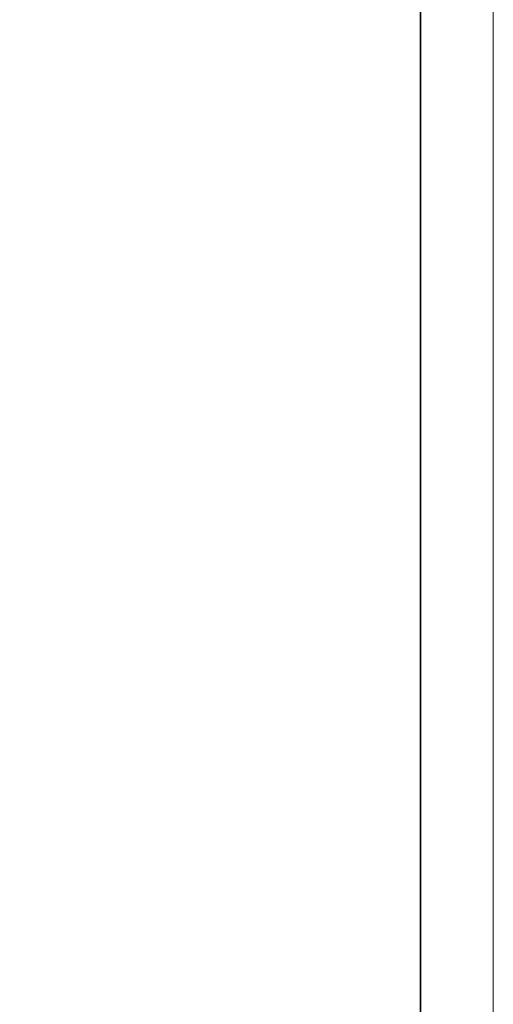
# Model space of a CAD drawing. Extents: x -620 to 300, y 62 to 1107.
# Tile 219 of 256: x 268 to 300, y 679 to 746. Entities that reach past the tile are written whole.
import ezdxf

# ---------------------------------------------------------------- set-up
doc = ezdxf.new("R2010")
doc.units = 0
doc.layers.get('0').update_dxf_attribs({"lineweight": 35})
doc.layers.add('E_Detail_Beschriftung', color=7, linetype='Continuous', lineweight=13, true_color=0x009900)
doc.layers.add('iwb_Plankopf Rahmen', color=7, linetype='Continuous', lineweight=35)
doc.styles.get("Standard").update_dxf_attribs({"font": 'ARIALN.TTF'})

# ---------------------------------------------------------------- blocks, each defined once
blk = doc.blocks.new('Referenz-A06G9G0Z8I')
at = {"layer": 'E_Detail_Beschriftung', "linetype": 'Continuous', "ltscale": 0.13, "insert": (258.745, 720.88), "char_height": 1.4, "attachment_point": 1}
blk.add_mtext('{\\fArial Narrow;Stahlbeton}', dxfattribs=at)

msp = doc.modelspace()

# ---------------------------------------------------------------- linework, layer by layer
at = {"layer": 'iwb_Plankopf Rahmen', "color": 8, "lineweight": 13, "ltscale": 0.13, "true_color": 0x808080}
msp.add_lwpolyline([(300.353, 62.433), (-619.647, 62.433), (-619.647, 1107.433), (300.353, 1107.433), (300.353, 62.433)], close=True, dxfattribs=at)
at = {"layer": 'iwb_Plankopf Rahmen', "ltscale": 0.35}
msp.add_lwpolyline([(-599.647, 67.433), (-599.647, 1102.433), (295.353, 1102.433), (295.353, 67.433), (-599.647, 67.433)], close=True, dxfattribs=at)

# ---------------------------------------------------------------- block references
at = {"color": 8, "lineweight": 25, "ltscale": 0.25, "true_color": 0x808080}
msp.add_blockref('Referenz-A06G9G0Z8I', (0, 0), dxfattribs=at)

doc.saveas('drawing.dxf')
